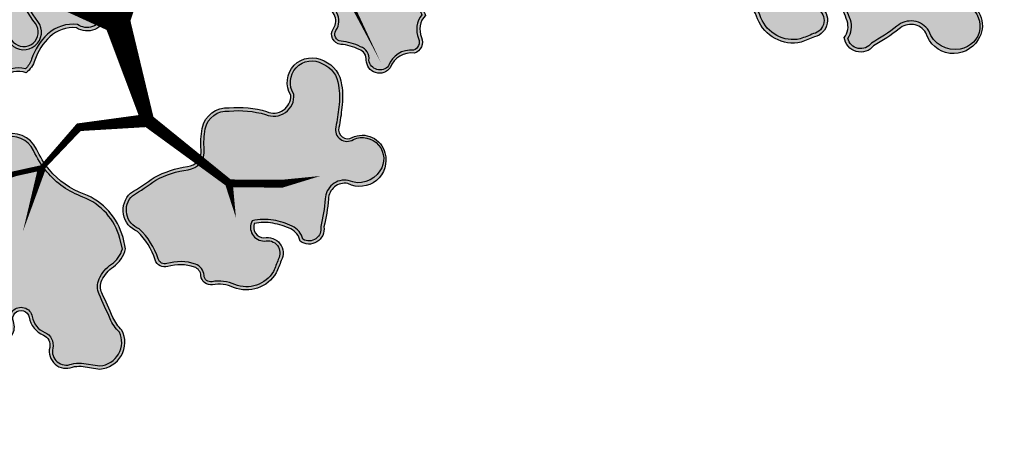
# Model space of a CAD drawing. Header units: metres. Extents: x -499360 to 60282433, y -11592314 to 5708004.
# Tile 13 of 128: x 32353336 to 32353369, y 5707858 to 5707873. Entities that reach past the tile are written whole.
import ezdxf

# ---------------------------------------------------------------- set-up
doc = ezdxf.new("R2010")
doc.units = ezdxf.units.M
doc.header["$LTSCALE"] = 0.75
doc.layers.get('0').update_dxf_attribs({"linetype": 'CONTINUOUS'})
for name, color, linetype, transparency in [('10414944$0$PF-Krone', 33, 'CONTINUOUS', 0.7), ('10414944$0$PF-Krone_SOL', 70, 'CONTINUOUS', 0.7), ('10414944$0$ST-Baum', 7, 'CONTINUOUS', 0.7)]:
    doc.layers.add(name, color=color, linetype=linetype, transparency=transparency)
doc.layers.add('10414944$0$PF-Stamm', color=7, linetype='CONTINUOUS', true_color=0x5f5144, transparency=0.7)

# ---------------------------------------------------------------- blocks, each defined once
blk = doc.blocks.new('10414944$0$PF-BAUM_12')
at = {"layer": '10414944$0$PF-Krone_SOL', "transparency": 33554457}
h = blk.add_hatch(color=256, dxfattribs=at)
h.dxf.hatch_style = 1
h.set_gradient(color1=(88, 186, 72), color2=(175, 217, 170), tint=1, name='INVSPHERICAL')
edge = h.paths.add_edge_path()
edge.add_arc((-1.2758, 1.3994), 0.541, 250.24695, 303.42795)
edge.add_arc((-0.5984, 0.4188), 0.6511, 94.3691, 125.64085, ccw=False)
edge.add_arc((-0.5871, 0.2707), 0.7996, 79.90604, 94.3691, ccw=False)
edge.add_arc((-0.4074, 1.2805), 0.2261, 259.90604, 345.03676)
edge.add_arc((3.3556, 0.2748), 3.669, 162.18441, 165.03676, ccw=False)
edge.add_arc((-0.2456, 1.4321), 0.1137, 342.18441, 421.4181)
edge.add_arc((-0.3772, 1.1907), 0.3886, 61.4181, 105.41791)
edge.add_arc((-0.4936, 1.6129), 0.0494, 76.86771, 285.41791, ccw=False)
edge.add_arc((-0.4342, 1.767), 0.1165, 245.55227, 317.8819)
edge.add_arc((-0.4413, 1.8543), 0.1901, 299.50673, 335.70732)
edge.add_arc((-0.3904, 1.8889), 0.1664, 317.30956, 366.51685)
edge.add_arc((-0.3153, 1.9138), 0.0904, 356.14997, 452.32983)
edge.add_arc((-0.2837, 2.1143), 0.1157, 186.39549, 252.21854, ccw=False)
edge.add_arc((-0.1459, 2.1399), 0.2556, 124.29677, 188.65244, ccw=False)
edge.add_arc((-0.3624, 2.4158), 0.0972, 318.21291, 468.93962)
edge.add_arc((-0.4455, 2.5549), 0.0698, 219.68848, 317.56803, ccw=False)
edge.add_arc((-0.5987, 2.0825), 0.4392, 76.91022, 116.54495)
edge.add_arc((-1.4951, 4.5572), 2.1964, 281.7611, 288.58893, ccw=False)
edge.add_arc((-1.0114, 0.8578), 1.5496, 91.33232, 98.00209)
edge.add_arc((-1.1102, 1.691), 0.7109, 99.4638, 131.76215)
edge.add_arc((-1.4773, 2.1554), 0.1252, 148.24675, 256.0758)
edge.add_arc((-1.5238, 1.968), 0.068, -114.95559, 76.0758, ccw=False)
edge.add_arc((-1.6369, 1.7248), 0.2002, 65.04441, 122.10831)
edge.add_arc((-1.7899, 1.9686), 0.0876, 221.63135, 302.10831, ccw=False)
edge.add_arc((-1.9603, 1.8172), 0.1403, 41.63135, 166.86476)
edge.add_arc((-2.3449, 1.9519), 0.2684, 321.94948, 337.47523, ccw=False)
edge.add_line((-2.1335, 1.7864), (-2.2407, 1.6721))
edge.add_arc((-2.0502, 1.5575), 0.2224, 148.95684, 261.83304)
edge.add_arc((-2.0149, 1.0239), 0.3205, 78.77175, 102.0334, ccw=False)
edge.add_arc((0.8412, 15.4111), 14.3475, 258.77175, 259.65948)
edge.add_arc((-1.7568, 1.1728), 0.1259, 30.35605, 79.65948, ccw=False)
edge.add_arc((-1.8871, 1.0965), 0.2769, -0.49344, 30.35605, ccw=False)
edge.add_arc((-1.3602, 1.092), 0.25, 179.50656, 221.3188)
edge.add_line((-1.548, 0.9269), (-1.4587, 0.8902))
edge = h.paths.add_edge_path()
edge.add_arc((-2.0595, -1.0849), 0.2169, 117.74302, 251.42792, ccw=False)
edge.add_arc((-2.2535, -0.7961), 0.1343, 313.86708, 413.87286)
edge.add_arc((-1.1381, 0.5382), 1.6051, 221.524, 229.78899, ccw=False)
edge.add_arc((-2.2843, -0.4137), 0.1251, 108.79801, 243.70289, ccw=False)
edge.add_arc((-2.2657, -0.171), 0.1376, 244.61148, 299.82424)
edge.add_arc((-2.4922, 0.2242), 0.593, 299.82424, 314.8752)
edge.add_arc((-2.3634, 0.0948), 0.4104, 314.8752, 336.56068)
edge.add_arc((-2.0604, -0.1191), 0.0893, 34.54703, 142.23332)
edge.add_arc((-2.2509, -0.0174), 0.1288, 205.94005, 338.60504, ccw=False)
edge.add_arc((-1.1082, 0.8264), 1.5473, 211.54423, 215.57485, ccw=False)
edge.add_arc((-2.1647, 0.1359), 0.2879, 123.29344, 204.40631, ccw=False)
edge.add_arc((-2.4675, 0.6266), 0.289, 300.05521, 335.40006)
edge.add_arc((-2.1302, 0.4722), 0.0819, 58.40023, 155.40006, ccw=False)
edge.add_arc((-2.0455, 0.6099), 0.0798, 238.40023, 306.42037)
edge.add_arc((-2.2163, 0.8415), 0.3675, 306.42037, 341.49291)
edge.add_arc((-1.7884, 0.6982), 0.0838, 72.42881, 161.49291, ccw=False)
edge.add_arc((-1.597, 1.3024), 0.5499, 252.42881, 281.6379)
edge.add_arc((-1.3833, 0.6006), 0.1928, 8.24792, 122.23097, ccw=False)
edge.add_arc((1.4313, 0.4424), 2.6303, 175.94647, 181.0704)
edge.add_arc((-2.004, 0.487), 0.8109, 332.60613, 353.35791, ccw=False)
edge.add_arc((-1.1696, 0.0546), 0.1289, 152.60613, 239.81282)
edge.add_arc((-1.5709, -0.6354), 0.6693, 44.46317, 59.81282, ccw=False)
edge.add_arc((-1.2417, -0.3122), 0.208, -40.16629, 44.46317, ccw=False)
edge.add_arc((-1.7965, -0.0425), 0.8201, 308.5293, 330.49613, ccw=False)
edge.add_arc((-1.2134, -0.8063), 0.142, 120.58152, 237.17398)
edge.add_arc((-1.3033, -1.1297), 0.2045, -64.491, 86.39602, ccw=False)
edge.add_arc((-1.343, -1.1115), 0.2397, 240.47541, 302.23358, ccw=False)
edge.add_arc((-1.2125, -0.7918), 0.5839, 226.36645, 244.79518, ccw=False)
edge.add_arc((-0.7205, -0.1508), 1.3901, 222.94294, 229.9249, ccw=False)
edge.add_arc((-1.7937, -1.1495), 0.076, 42.91905, 173.49923)
edge.add_arc((-2.058, -1.1133), 0.1908, 248.28955, 351.67144, ccw=False)
edge = h.paths.add_edge_path()
edge.add_arc((1.2059, -0.0381), 0.6649, 150.77336, 194.55575)
edge.add_arc((0.911, -0.0942), 0.3659, 197.65987, 276.75263)
edge.add_arc((0.9525, -0.0442), 0.4134, 270.21516, 305.52412)
edge.add_arc((1.2637, -0.512), 0.1494, -27.72253, 118.39088, ccw=False)
edge.add_arc((1.6106, -0.6627), 0.2295, 159.27348, 288.79741)
edge.add_arc((1.6267, -1.1446), 0.2709, -1.08302, 77.66915, ccw=False)
edge.add_arc((2.1687, -1.0477), 0.2897, 200.61319, 382.93371)
edge.add_arc((2.7072, -0.7257), 0.3429, 147.82265, 217.59096, ccw=False)
edge.add_arc((2.4468, -0.3829), 0.1629, 259.44798, 409.15154)
edge.add_arc((2.7989, 0.0617), 0.4045, 199.71733, 232.62112, ccw=False)
edge.add_arc((2.5485, -0.1163), 0.1368, 103.25927, 162.29814, ccw=False)
edge.add_arc((2.4584, 0.1299), 0.1274, 297.47519, 447.50208)
edge.add_arc((2.4597, 0.3353), 0.0783, 98.81569, 273.11837, ccw=False)
edge.add_arc((2.4, 0.5247), 0.1217, 293.02703, 374.92908)
edge.add_arc((2.0245, 0.3266), 0.5439, 24.94831, 42.11835)
edge.add_arc((1.7775, 0.1571), 0.8417, 39.39937, 55.74996)
edge.add_arc((2.2887, 0.9354), 0.0906, 104.71311, 245.58293, ccw=False)
edge.add_arc((2.2455, 1.1001), 0.0797, 284.71311, 435.28689)
edge.add_arc((2.1786, 0.8455), 0.3429, 75.28689, 90.15444)
edge.add_arc((2.192, 1.2908), 0.1034, 200.54383, 262.03398, ccw=False)
edge.add_arc((1.8708, 1.2323), 0.2255, 5.65523, 92.28552)
edge.add_arc((1.8923, 1.533), 0.0813, 129.46734, 248.0142, ccw=False)
edge.add_arc((1.6377, 1.5925), 0.2029, 0.94133, 108.02708)
edge.add_arc((1.5516, 2.0411), 0.2568, 198.80376, 275.23109, ccw=False)
edge.add_arc((1.081, 1.9053), 0.2335, 13.10923, 167.22877)
edge.add_arc((0.6671, 1.9992), 0.1909, 279.30028, 347.22877, ccw=False)
edge.add_arc((0.7224, 1.6615), 0.1513, 99.30028, 228.80917)
edge.add_arc((0.4652, 1.3676), 0.2392, 21.17444, 48.80917, ccw=False)
edge.add_arc((0.3242, 1.313), 0.3904, -10.78567, 21.17444, ccw=False)
edge.add_arc((-0.3793, 1.447), 1.1066, 325.74486, 349.21433, ccw=False)
edge.add_arc((0.3558, 0.9464), 0.2172, 278.26632, 325.74486, ccw=False)
edge.add_arc((0.408, 0.5869), 0.146, 98.26632, 271.67308)
edge.add_arc((0.4514, -0.8972), 1.3387, 79.76747, 91.67308, ccw=False)
edge.add_arc((0.6892, 0.3779), 0.0423, -16.43247, 90.01007, ccw=False)
edge.add_line((0.7298, 0.3659), (0.6257, 0.2866))
edge = h.paths.add_edge_path()
edge.add_arc((-1.5552, -2.2569), 0.1724, 12.6189, 77.74549)
edge.add_arc((-1.4977, -1.992), 0.0986, 164.18162, 257.74549, ccw=False)
edge.add_arc((-1.7215, -1.8391), 0.1803, 315.6358, 396.22469)
edge.add_arc((-1.4722, -1.6964), 0.1099, 56.01675, 199.16563, ccw=False)
edge.add_arc((-1.3562, -1.5375), 0.087, 231.18436, 306.609)
edge.add_arc((-1.4968, -1.2476), 0.4081, 298.1575, 320.42177)
edge.add_arc((-1.118, -1.5607), 0.0835, 20.65344, 140.42177, ccw=False)
edge.add_arc((-0.9321, -1.4907), 0.1152, 200.65344, 324.15715)
edge.add_arc((-0.5981, -1.7319), 0.2968, 125.84331, 144.15715, ccw=False)
edge.add_arc((-1.1307, -0.9947), 0.6126, 305.84331, 313.76829)
edge.add_arc((-0.6402, -1.5068), 0.0965, 35.28302, 133.76829, ccw=False)
edge.add_arc((-0.4573, -1.4114), 0.1114, 200.86529, 329.80166)
edge.add_arc((5.9643, -14.9126), 14.8587, 114.56415, 115.19461, ccw=False)
edge.add_arc((-0.1458, -1.5341), 0.1511, 81.99944, 116.28381, ccw=False)
edge.add_arc((-0.1295, -1.2153), 0.1692, 271.62381, 322.4573)
edge.add_arc((0.4219, -2.3582), 1.1204, 101.73914, 111.86365, ccw=False)
edge.add_arc((0.2817, -1.7045), 0.4518, 61.04926, 101.19464, ccw=False)
edge.add_arc((0.4293, -1.462), 0.1686, -13.32973, 65.05413, ccw=False)
edge.add_arc((0.701, -1.5438), 0.116, 158.25367, 207.02434)
edge.add_arc((0.7267, -1.4357), 0.2061, 231.26264, 284.37765)
edge.add_arc((0.7594, -1.468), 0.1684, 276.3107, 373.18881)
edge.add_arc((1.0623, -1.3226), 0.1754, 121.90959, 217.58272, ccw=False)
edge.add_arc((1.2009, -1.5786), 0.4663, 12.49632, 119.74162, ccw=False)
edge.add_arc((1.5062, -1.4974), 0.1512, -66.22517, 7.47872, ccw=False)
edge.add_arc((1.5907, -1.7479), 0.1146, 101.81964, 224.43431)
edge.add_arc((1.3238, -2.0366), 0.2788, -26.98815, 48.41698, ccw=False)
edge.add_arc((1.3365, -2.0229), 0.2743, 258.99086, 329.2486, ccw=False)
edge.add_arc((1.6618, -1.4757), 0.8996, 229.3858, 245.17635, ccw=False)
edge.add_arc((0.9994, -2.237), 0.1097, 45.60372, 249.24478)
edge.add_arc((0.8451, -2.4465), 0.1573, -95.43505, 42.77878, ccw=False)
edge.add_arc((0.8007, -2.2203), 0.3839, 232.79997, 274.40743, ccw=False)
edge.add_arc((0.4866, -2.6064), 0.1147, 44.402, 165.1103)
edge.add_arc((0.2716, -2.5387), 0.1109, 123.38517, 339.85568, ccw=False)
edge.add_arc((0.9022, -2.3675), 0.6961, 164.26035, 186.48033, ccw=False)
edge.add_arc((0.1064, -2.2008), 0.1278, 9.9652, 176.7192)
edge.add_arc((-48.3159, -1.4499), 48.3004, 358.76613, 359.11787, ccw=False)
edge.add_arc((-0.3152, -2.3669), 0.3137, 290.47286, 336.89978, ccw=False)
edge.add_arc((-0.2908, -2.4562), 0.2217, 213.88393, 292.64339, ccw=False)
edge.add_arc((-0.5922, -2.5593), 0.1191, 350.14402, 508.44337)
edge.add_arc((-0.7458, -2.3559), 0.1504, 180.14857, 290.27908, ccw=False)
edge.add_arc((-1.1241, -2.4703), 0.2548, 26.59219, 75.66559)
edge.add_arc((-1.166, -2.6346), 0.4243, 75.66559, 104.33441)
edge.add_arc((-1.3217, -2.0253), 0.2045, 251.40462, 284.33441, ccw=False)
at = {"layer": '10414944$0$PF-Krone'}
for points in [[(-1.4587, 0.8902, 0.236302), (-0.9778, 0.9479, -0.137302), (-0.648, 1.068, -0.063191), (-0.447, 1.0579, 0.389536), (-0.189, 1.2221, -0.012446), (-0.1374, 1.3973, 0.360188), (-0.1913, 1.5319, 0.194379), (-0.4805, 1.5653, -1.286295), (-0.4824, 1.6609, 0.326511), (-0.3477, 1.6889, 0.159282), (-0.2681, 1.7761, 0.218069), (-0.2251, 1.9078, 0.446169), (-0.319, 2.0042, -0.295374), (-0.3986, 2.1015, -0.288426), (-0.29, 2.3511, 0.772377), (-0.394, 2.5078, -0.455092), (-0.4992, 2.5103, 0.174684), (-0.7949, 2.4754, -0.029801), (-1.0474, 2.4069, 0.029111), (-1.2271, 2.3923, 0.141869), (-1.5837, 2.2213, 0.508586), (-1.5074, 2.034, -1.101217), (-1.5525, 1.9063, 0.254264), (-1.7433, 1.8944, -0.366329), (-1.8554, 1.9104, 0.608209), (-2.0969, 1.8491, -0.067848), (-2.1335, 1.7864, 0), (-2.2407, 1.6721, 0.536623), (-2.0818, 1.3373, -0.101848), (-1.9525, 1.3382, 0.003873), (-1.7342, 1.2967, -0.218508), (-1.6482, 1.2364, -0.135425), (-1.6102, 1.0941, 0.184492), (-1.548, 0.9269)], [(-1.4493, 0.9145, 0.235756), (-0.9926, 0.9693, -0.137109), (-0.65, 1.0939, -0.063191), (-0.4424, 1.0835, 0.389536), (-0.2141, 1.2288, -0.012446), (-0.1622, 1.4053, 0.360188), (-0.2037, 1.5091, 0.194379), (-0.4736, 1.5402, -1.313113), (-0.4736, 1.6855, 0.345734), (-0.3643, 1.7094, 0.172714), (-0.2901, 1.7907, 0.230529), (-0.2512, 1.9073, 0.475615), (-0.3219, 1.9779, -0.304436), (-0.4244, 2.098, -0.284585), (-0.3075, 2.3706, 0.726016), (-0.3802, 2.4848, -0.402009), (-0.5128, 2.4867, 0.170881), (-0.7849, 2.4513, -0.030277), (-1.0444, 2.381, 0.029443), (-1.2231, 2.3665, 0.140272), (-1.5634, 2.2045, 0.497246), (-1.5012, 2.0592, -1.101217), (-1.5634, 1.8827, 0.254264), (-1.7295, 1.8724, -0.366329), (-1.8748, 1.8931, 0.61415), (-2.072, 1.8412, -0.070819), (-2.1138, 1.7695, 0), (-2.2198, 1.6564, 0.525075), (-2.0824, 1.3638, -0.0983), (-1.9475, 1.3638, 0.003873), (-1.7295, 1.3222, -0.218508), (-1.6257, 1.2496, -0.135425), (-1.5842, 1.0939, 0.177651), (-1.5323, 0.9486)], [(0.6257, 0.2866, 0.193395), (0.5624, -0.2052, 0.359494), (0.9541, -0.4575, 0.155295), (1.1927, -0.3806, -0.740727), (1.396, -0.5815, 0.634154), (1.6845, -0.88, -0.357816), (1.8975, -1.1497, 1.020458), (2.4355, -0.9348, -0.314188), (2.417, -0.5431, 0.765274), (2.5534, -0.2597, -0.144564), (2.4182, -0.0747, -0.263459), (2.5171, 0.0169, 0.767513), (2.4639, 0.2571, -0.951478), (2.4477, 0.4126, 0.373398), (2.5177, 0.556, 0.075059), (2.428, 0.6914, 0.071464), (2.2513, 0.8529, -0.705879), (2.2657, 1.023, 0.771312), (2.2657, 1.1771, 0.064963), (2.1777, 1.1884, -0.27493), (2.0952, 1.2545, 0.397091), (1.8618, 1.4576, -0.568927), (1.8406, 1.5958, 0.504511), (1.575, 1.7854, -0.346415), (1.3085, 1.9583, 0.796288), (0.8532, 1.957, -0.305389), (0.698, 1.8108, 0.634062), (0.6227, 1.5476, -0.121167), (0.6883, 1.454, -0.140363), (0.7077, 1.2399, -0.102764), (0.5353, 0.8241, -0.21018), (0.387, 0.7314, 0.944057), (0.4123, 0.4409, -0.051995), (0.6892, 0.4202, -0.500995), (0.7298, 0.3659)], [(0.6458, 0.2692, 0.190937), (0.5874, -0.198, 0.360145), (0.9525, -0.4315, 0.157291), (1.1788, -0.3585, -0.740752), (1.4198, -0.5921, 0.643471), (1.6826, -0.853, -0.360113), (1.9236, -1.145, 1.005174), (2.4128, -0.9479, -0.325759), (2.4055, -0.5134, 0.812791), (2.5369, -0.2798, -0.149118), (2.3909, -0.0755, -0.272395), (2.5077, 0.0413, 0.751835), (2.4639, 0.2311, -0.928423), (2.4401, 0.4377, 0.358623), (2.4931, 0.5472, 0.074197), (2.4083, 0.6744, 0.071015), (2.2383, 0.8302, -0.698214), (2.2591, 1.0482, 0.771312), (2.2591, 1.152, 0.066315), (2.1761, 1.1624, -0.286763), (2.0696, 1.2488, 0.408934), (1.8579, 1.4313, -0.545784), (1.8141, 1.6065, 0.489703), (1.5804, 1.7598, -0.350827), (1.2834, 1.9512, 0.798701), (0.8786, 1.9512, -0.305389), (0.7022, 1.7851, 0.634062), (0.6399, 1.5672, -0.121167), (0.7125, 1.4634, -0.140363), (0.7333, 1.235, -0.102764), (0.5568, 0.8095, -0.21018), (0.3908, 0.7057, 0.944057), (0.4115, 0.4669, -0.051616), (0.6918, 0.4462, -0.532673), (0.7514, 0.3497)], [(-2.1286, -1.2905, -0.65991), (-2.1605, -0.8929, 0.466338), (-2.1744, -0.6876, -0.036078), (-2.3398, -0.5259, -0.667578), (-2.3247, -0.2952, 0.245683), (-2.1973, -0.2903, 0.065767), (-2.0738, -0.1961, 0.094904), (-1.9868, -0.0685, 0.507802), (-2.131, -0.0644, -0.653541), (-2.3667, -0.0738, -0.017589), (-2.4268, 0.0169, -0.369479), (-2.3227, 0.3765, 0.155455), (-2.2047, 0.5063, -0.450466), (-2.0873, 0.542, 0.305827), (-1.9981, 0.5457, 0.154239), (-1.8678, 0.7248, -0.409437), (-1.7631, 0.7781, 0.128143), (-1.4861, 0.7637, -0.54286), (-1.1924, 0.6283, 0.022361), (-1.1986, 0.3932, -0.090795), (-1.284, 0.1139, 0.400005), (-1.2344, -0.0569, -0.067076), (-1.0933, -0.1666, -0.387019), (-1.0828, -0.4464, -0.096143), (-1.2857, -0.6841, 0.557693), (-1.2904, -0.9256, -0.773495), (-1.2152, -1.3143, -0.276189), (-1.4612, -1.3201, -0.080584), (-1.6154, -1.2144, -0.030474), (-1.7381, -1.0978, 0.640635), (-1.8692, -1.1409, -0.484398)], [(-2.2272, -1.1718, -0.377035), (-2.1418, -0.911, 0.462758), (-2.1582, -0.6671, -0.036793), (-2.3239, -0.5046, -0.650672), (-2.3251, -0.3233, 0.226885), (-2.1843, -0.3129, 0.065767), (-2.0555, -0.2145, 0.102669), (-1.9578, -0.0664, 0.560734), (-2.154, -0.0518, -0.672352), (-2.3442, -0.0605, -0.017696), (-2.4038, 0.0291, -0.366993), (-2.309, 0.3543, 0.154831), (-2.181, 0.4955, -0.450466), (-2.1009, 0.5198, 0.305827), (-1.9827, 0.5248, 0.154239), (-1.8432, 0.7165, -0.409437), (-1.7709, 0.7533, 0.13033), (-1.476, 0.7393, -0.546373), (-1.2186, 0.6272, 0.02192), (-1.2246, 0.3945, -0.090238), (-1.3071, 0.1259, 0.400005), (-1.2475, -0.0793, -0.067076), (-1.1118, -0.1848, -0.390762), (-1.1042, -0.4314, -0.096389), (-1.3005, -0.6626, 0.568263), (-1.2983, -0.9513, -0.791061), (-1.2278, -1.2915, -0.279339), (-1.4492, -1.297, -0.081396), (-1.5981, -1.195, -0.030819), (-1.7198, -1.0793, 0.674462), (-1.888, -1.14, -0.76422)], [(-1.3869, -2.2192, 0.292073), (-1.5186, -2.0883, -0.432551), (-1.5925, -1.9652, 0.366883), (-1.576, -1.7325, -0.720884), (-1.4107, -1.6053, 0.341522), (-1.3043, -1.6073, 0.097453), (-1.1823, -1.5075, -0.576003), (-1.0399, -1.5313, 0.597917), (-0.8388, -1.5581, -0.08008), (-0.772, -1.4913, 0.034593), (-0.7069, -1.4371, -0.458286), (-0.5614, -1.451, 0.630565), (-0.361, -1.4674, -0.002751), (-0.2127, -1.3986, -0.15072), (-0.1247, -1.3845, 0.225513), (0.0047, -1.3184, -0.044205), (0.194, -1.2613, -0.176981), (0.5004, -1.3091, -0.356005), (0.5933, -1.5008, 0.216074), (0.5977, -1.5965, 0.235998), (0.7779, -1.6354, 0.449828), (0.9233, -1.4296, -0.443521), (0.9696, -1.1737, -0.505384), (1.6561, -1.4777, -0.333159), (1.5672, -1.6358, 0.592663), (1.5088, -1.8281, -0.341427), (1.5722, -2.1632, -0.316536), (1.2841, -2.2922, -0.069009), (1.0762, -2.1586, 1.23095), (0.9605, -2.3396, -0.688656), (0.8302, -2.6031, -0.183568), (0.5686, -2.5261, 0.581478), (0.3758, -2.5769, -1.382341), (0.2106, -2.4461, -0.097258), (0.2322, -2.1787, 0.890608), (-0.0212, -2.1935, -0.001535), (-0.0267, -2.4899, -0.205393), (-0.2055, -2.6607, -0.357852), (-0.4749, -2.5797, 0.826532), (-0.6937, -2.497, -0.521291), (-0.8962, -2.3563, 0.217457), (-1.061, -2.2235, 0.125748), (-1.2711, -2.2235, -0.14468)], [(-1.3656, -2.1984, 0.270797), (-1.5131, -2.0629, -0.432551), (-1.5675, -1.9722, 0.354737), (-1.5553, -1.7285, -0.649808), (-1.424, -1.6226, 0.359616), (-1.292, -1.6303, 0.097453), (-1.1623, -1.5241, -0.576003), (-1.0642, -1.5405, 0.597917), (-0.8177, -1.5733, -0.08008), (-0.7567, -1.5124, 0.034593), (-0.6889, -1.4559, -0.446057), (-0.5843, -1.4638, 0.599943), (-0.343, -1.4877, -0.002629), (-0.2015, -1.4221, -0.15559), (-0.1264, -1.4105, 0.218765), (0.0207, -1.3401, -0.04262), (0.1991, -1.2868, -0.177473), (0.4886, -1.3323, -0.354321), (0.5684, -1.4932, 0.222706), (0.5772, -1.6133, 0.240128), (0.7826, -1.661, 0.456345), (0.9471, -1.4178, -0.452999), (0.9829, -1.1961, -0.504186), (1.6305, -1.4822, -0.325283), (1.5589, -1.611, 0.587825), (1.491, -1.847, -0.341406), (1.5495, -2.1506, -0.312164), (1.2921, -2.2672, -0.067854), (1.0938, -2.1394, 1.19624), (0.9451, -2.3614, -0.679338), (0.8305, -2.577, -0.183947), (0.5857, -2.5065, 0.573485), (0.351, -2.5689, -1.514783), (0.2386, -2.4604, -0.105945), (0.2588, -2.1803, 0.910696), (-0.0472, -2.1926, -0.001511), (-0.0526, -2.4842, -0.20139), (-0.2151, -2.6365, -0.344816), (-0.4477, -2.573, 0.767089), (-0.7104, -2.4752, -0.515063), (-0.8701, -2.3505, 0.223578), (-1.0546, -2.1983, 0.125748), (-1.2775, -2.1983, -0.125245)]]:
    blk.add_lwpolyline(points, format="xyb", close=True, dxfattribs=at)
at = {"layer": '10414944$0$PF-Stamm'}
for points in [[(0.0456, -0.1011, 0.2167, 0.1084, 0), (-0.7801, 0.1666, 0.1084, 0.065, 0), (-0.4991, 0.6653, 0.065, 0.0433, 0), (-0.5991, 1.1076, 0.0433, 0.0433, 0), (-0.4753, 1.4051, 0.065, 1.976742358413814e-14, 0), (-0.3709, 1.869, 0, 0, 0)], [(0.0456, -0.1011, 0.2167, 0.1084, 0), (0.458, 0.2037, 0.1084, 0.1084, 0), (0.6352, 0.4942, 0.1084, 0.065, 0), (1.0621, 0.8906, 0.065, 0, 0), (0.9169, 1.5817, 0, 0, 0)], [(-0.5991, 1.1076, 0.065, 0, 0), (-0.9411, 1.541, 0, 0, 0)], [(1.0734, 0.8981, 0.065, 0, 0), (1.9382, 1.1002, 0, 0, 0)], [(0.8405, 0.6849, 0.0657, 0.065, 0), (0.8408, 0.6755, 0.065, 0, 0), (1.8499, 0.3936, 0, 0, 0)], [(1.2915, 0.5526, 0.0455, 1.248468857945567e-14, 0), (1.6095, 0.6515, 0, 0, 0)], [(0.4766, 0.1999, 0.1084, 0.065, 0), (1.3496, -0.2158, 0.065, 0, 0), (2.1032, -0.2533, 0, 0, 0)], [(-0.7801, 0.1666, 0.1084, 0.065, 0), (-1.5906, -0.088, 0.065, 0, 0), (-1.8608, 0.029, 0, 0, 0)], [(0.0456, -0.1011, 0.2167, 0.1084, 0), (0.4458, -0.7261, 0.1084, 0.1084, 0), (0.3792, -1.2094, 0.1084, 0.065, 0), (0.5139, -1.7227, 0.065, 2.236840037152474e-14, 0), (1.3267, -1.9065, 0, 0, 0)], [(-1.5855, -0.0745, 0.065, 0.065, 0), (-1.8491, -0.4467, 0.065, 0, 0), (-1.9786, -0.7431, 0, 0, 0)], [(1.3551, -0.2293, 0.065, 0, 0), (1.9846, -0.7587, 0, 0, 0), (1.9985, -0.7574, 0, 0, 0)], [(0.3792, -1.2284, 0.1084, 0.065, 0), (-0.2688, -1.8764, 0.065, 0, 0), (-1.4983, -1.6926, 0, 0, 0)], [(0.5086, -1.7124, 0.065, 0, 0), (0.297, -2.5257, 0, 0, 0)], [(-0.2593, -1.8859, 0.065, 0, 0), (-0.1056, -2.3597, 0, 0, 0), (-0.2688, -2.6512, 0, 0, 0)]]:
    blk.add_lwpolyline(points, format="xyseb", dxfattribs=at)
blk = doc.blocks.new('10414944')
at = {"layer": '10414944$0$ST-Baum'}
for p, xscale, yscale, zscale, rotation in [((32353331.268, 5707881.283), 4.389404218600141, 4.389404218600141, 1.828918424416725, 57.40868327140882), ((32353364.207, 5707882.306), 4.380810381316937, 4.380810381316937, 1.825337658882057, 78), ((32353338.981, 5707872.265), 4.004734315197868, 4.004734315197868, 1.668639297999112, 125)]:
    blk.add_blockref('10414944$0$PF-BAUM_12', p, dxfattribs=dict(at, xscale=xscale, yscale=yscale, zscale=zscale, rotation=rotation))

msp = doc.modelspace()

# ---------------------------------------------------------------- block references
msp.add_blockref('10414944', (0, 0))

doc.saveas('drawing.dxf')
